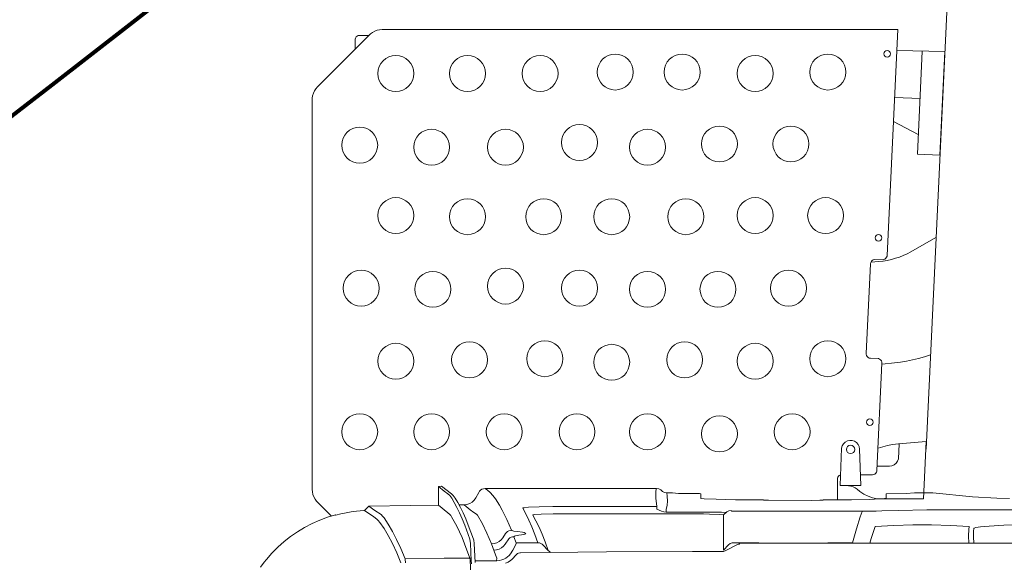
# Model space of a CAD drawing. Header units: millimetres. Extents: x 2204655785 to 2205143108, y 485765510 to 486291538.
# Tile 82 of 156: x 2204984770 to 2204985919, y 486157325 to 486157959. Entities that reach past the tile are written whole.
import ezdxf
from ezdxf.enums import TextEntityAlignment as Align
from ezdxf.lldxf.tags import DXFTag

# ---------------------------------------------------------------- set-up
doc = ezdxf.new("R2010")
doc.units = ezdxf.units.MM
doc.linetypes.add('DASHED2', pattern=[9.525, 6.35, -3.175])
for name, color, linetype in [('206ППР Панелевоз', 7, 'Continuous'), ('ППР_Автокран СКАТ-40', 7, 'Continuous'), ('ППР_Автокран_Опасная зона', 1, 'Continuous'), ('ППР_Автокран_Стрела', 7, 'Continuous'), ('ППР_Автокран_Стрела_15м', 7, 'Continuous'), ('ППР_Опасная зона от крана', 1, 'Continuous'), ('ППР_Разрез', 5, 'Continuous'), ('ППР_СКЛАД №2', 7, 'Continuous'), ('ППР_Стрела', 7, 'Continuous')]:
    doc.layers.add(name, color=color, linetype=linetype)
doc.styles.add('ППРк_М1-1', font='GOST_Common Italic.ttf', dxfattribs={"height": 800})
doc.styles.add('ППРк_М1-1кран', font='GOST_Common Italic.ttf', dxfattribs={"width": 0.8, "height": 600})
tags = doc.linetypes.add('опасная зона_Кран', pattern='A,30,-8,4,-8,30,-8,4,-8,30,-8,4,[230,Bbox.shx,S=2.5,R=0,X=0,Y=-10],-6', length=148).pattern_tags.tags
tags[24] = DXFTag(74, 5)

# ---------------------------------------------------------------- blocks, each defined once
blk = doc.blocks.new('*U374')
at = {"layer": 'ППР_Опасная зона от крана', "linetype": 'опасная зона_Кран', "lineweight": 80, "ltscale": 100}
blk.add_arc((29475, 0), 54570, 270, 90, dxfattribs=at)
at = {"style": 'ППРк_М1-1', "width": 0.8}
for tag, p, height, flags in [('ОПАСНАЯ_ЗОНА', (25480.86, 21929.55), 800, 1), ('ОТЛЕТ_ГРУЗА', (25413.72, 20678.22), 800, 1), ('Кол-во_элементов', (2695.66, -1978.25), 1200, 8)]:
    blk.add_attdef(tag, p, '', height=height, dxfattribs=dict(at, flags=flags))
at = {"style": 'ППРк_М1-1', "width": 0.8, "flags": 8}
blk.add_attdef('МАРКА_КРАНА', text='', height=1200, dxfattribs=at).set_placement((8837.5, 818.17), align=Align.CENTER)
blk.add_attdef('ВЫСОТА', text='', height=1200, dxfattribs=at).set_placement((9134.89, -8454.02), align=Align.MIDDLE_CENTER)
at = {"layer": 'Defpoints', "style": 'ППРк_М1-1', "width": 0.8, "flags": 1}
for tag, p in [('МАКСИМАЛЬНАЯ_ДЛИНА_ГРУЗА', (25470.43, 19233.22)), ('ШИРИНА_ГРУЗА', (25397.01, 17803.51))]:
    blk.add_attdef(tag, p, '', height=800, dxfattribs=at)
at = {"layer": 'ППР_Разрез', "style": 'ППРк_М1-1кран', "width": 0.8, "flags": 8}
for tag, p in [('РАЗРЕЗ2', (-1027.85, 55181.17)), ('РАЗРЕЗ', (-1731.87, -54129.29))]:
    blk.add_attdef(tag, p, '', height=800, dxfattribs=at)
at = {"layer": 'ППР_Стрела', "style": 'ППРк_М1-1кран', "width": 0.8, "flags": 8}
for tag, p in [('ВЫСОТА_КРЮКА_ГОРИЗ', (-22781.64, 24557.61)), ('ВЫСОТА_КРЮКА_НАКЛ', (-23522.06, 23711.4)), ('ГАБАРИТ_СТРЕЛЫ', (-25019.84, 21408.72)), ('ВЫЛЕТ', (-19745.38, 16966.54))]:
    blk.add_attdef(tag, p, '', height=800, rotation=317, dxfattribs=at)
blk = doc.blocks.new('*U778')
at = {"layer": 'ППР_Автокран_Опасная зона', "color": 1, "linetype": 'опасная зона_Кран', "lineweight": 80, "ltscale": 100}
blk.add_arc((-3.65, 4.56), 29000, 319.788537, 219.788112, dxfattribs=at)
at = {"layer": 'ППР_Автокран_Стрела', "lineweight": 50}
blk.add_arc((-3.65, 4.56), 18000, 319.786841, 219.78643, dxfattribs=at)
at = {"layer": 'ППР_Автокран_Стрела_15м', "linetype": 'DASHED2', "lineweight": 35}
blk.add_arc((0.22, 1.42), 15000, 319.786203, 219.767437, dxfattribs=at)
blk = doc.blocks.new('*U789')
at = {"layer": '206ППР Панелевоз', "lineweight": 5}
for p, q in [((13.6, 771.2), (13.6, 2136.3)), ((-25.4, 1879.3), (-25.4, 1028.3)), ((-7.2, 1080.1), (-7.8, 1105)), ((-39, 1071.7), (-38.4, 1086.7)), ((-40.6, 1043.2), (-39, 1071.7)), ((-6.3, 1062.9), (-7.2, 1080.1)), ((-5.4, 1052.8), (-6.3, 1062.9)), ((-95.9, 989.1), (-1370.6, 1049.4)), ((-4.5, 1047.2), (-5.4, 1052.8)), ((-3.8, 1045.3), (-4.5, 1047.2)), ((-44.9, 996.9), (-40.6, 1043.2)), ((-5.9, 1039.6), (-7.1, 1017.7)), ((-2.4, 1039.2), (-5.9, 1039.6)), ((-3.5, 1045), (-3.8, 1045.3)), ((-0.3, 1044.6), (-3.5, 1045)), ((5.3, 1038.8), (-2.4, 1039.2)), ((6.4, 1044.5), (-0.3, 1044.6)), ((13.6, 1039.1), (5.3, 1038.8)), ((13.6, 1044.8), (6.4, 1044.5)), ((-25.4, 1028.3), (-25.2, 990.2)), ((-7.1, 1017.7), (-7.7, 995.7)), ((-561.6, 955.2), (-560.2, 1011.1)), ((-560.2, 1011.1), (-439.3, 1005.3)), ((-439.3, 1005.3), (-440.6, 979.1)), ((-343.1, 1000.7), (-326.4, 971.3)), ((-206.1, 994.3), (-203.9, 987.4)), ((-102.2, 957), (-105, 989.4)), ((-105, 989.4), (-37.9, 986.2)), ((-44.9, 975.5), (-44.9, 996.9)), ((-25.2, 990.2), (-24.6, 956.8)), ((-7.7, 995.7), (-7.7, 973.7)), ((-440.6, 979.1), (-560.8, 984.8)), ((-560.8, 984.8), (-560.8, 984.8)), ((-560.8, 984.8), (-560.8, 984.4)), ((-505.4, 982.2), (-506.8, 952.6)), ((-463.5, 979.9), (-478.6, 951.2)), ((-203.9, 987.4), (-201.9, 980.5)), ((-201.9, 980.5), (-200.3, 973.5)), ((-37.9, 986.2), (-37.9, 937.5)), ((-326.4, 971.3), (-324.2, 967.1)), ((-324.2, 967.1), (-322.2, 962.6)), ((-200.3, 973.5), (-198.9, 966.5)), ((-198.9, 966.5), (-197.7, 959.4)), ((-44.2, 965.9), (-44.9, 975.5)), ((-44.1, 942.4), (-44.2, 965.9)), ((-7.7, 973.7), (-7.1, 951.7)), ((-322.2, 943.8), (-586, 956.3)), ((-586, 956.3), (-586, 354.1)), ((-322.2, 962.6), (-320.4, 958.1)), ((-320.4, 958.1), (-318.9, 953.4)), ((-197.7, 959.4), (-196.7, 952.2)), ((-84.8, 956.8), (-102.3, 957.7)), ((-101.4, 950.1), (-102.2, 957)), ((-82, 955.9), (-84.8, 956.8)), ((-79.6, 954.2), (-82, 955.9)), ((-77.8, 952), (-79.6, 954.2)), ((-24.6, 956.8), (-24, 937.7)), ((-321.5, 943.7), (-322.2, 943.8)), ((-320.2, 943.1), (-321.5, 943.7)), ((-319, 942.2), (-320.2, 943.1)), ((-318.9, 953.4), (-317.6, 948.7)), ((-317.6, 948.7), (-316.5, 943.9)), ((-316.5, 943.9), (-315.6, 939.1)), ((-196.7, 952.2), (-195.4, 937.8)), ((-100.3, 944.3), (-101.4, 950.1)), ((-98.9, 938.7), (-100.3, 944.3)), ((-76.6, 949.3), (-77.8, 952)), ((-76.2, 946.5), (-76.6, 949.3)), ((-76.2, 932), (-76.2, 946.5)), ((-7.1, 951.7), (-5.9, 929.8)), ((-318, 941), (-319, 942.2)), ((-317.4, 939.6), (-318, 941)), ((-317.6, 929.1), (-317.2, 938.2)), ((-317.2, 938.2), (-317.4, 939.6)), ((-315.6, 939.1), (-315, 934.2)), ((-315, 934.2), (-314.3, 924.7)), ((-201.8, 933.5), (-202.2, 924.3)), ((-201.3, 934.9), (-201.8, 933.5)), ((-200.4, 936.1), (-201.3, 934.9)), ((-199.2, 937), (-200.4, 936.1)), ((-197.8, 937.6), (-199.2, 937)), ((-196.3, 937.7), (-197.8, 937.6)), ((-71.2, 931.8), (-196.3, 937.7)), ((-195.4, 937.8), (-195.4, 937.7)), ((-97.2, 933.1), (-98.9, 938.7)), ((-70.5, 931.7), (-71.2, 931.8)), ((-69.1, 931.2), (-70.5, 931.7)), ((-67.9, 930.4), (-69.1, 931.2)), ((-38.7, 942.4), (-44.1, 942.4)), ((-38.2, 932), (-39.3, 926.6)), ((-38.6, 942.2), (-38.7, 942.4)), ((-38.3, 940.8), (-38.6, 942.2)), ((-37.9, 935.1), (-38.3, 940.8)), ((-37.9, 937.5), (-38.2, 932)), ((-37.4, 922.7), (-37.9, 935.1)), ((-24, 937.7), (-23.7, 930.8)), ((-317.2, 927.6), (-317.6, 929.1)), ((-316.5, 926.3), (-317.2, 927.6)), ((-315.4, 925.3), (-316.5, 926.3)), ((-314.1, 924.6), (-315.4, 925.3)), ((-312.6, 924.3), (-314.1, 924.6)), ((-207.7, 919.3), (-312.6, 924.3)), ((-205.5, 919.7), (-207, 919.4)), ((-204.2, 920.5), (-205.5, 919.7)), ((-203.2, 921.5), (-204.2, 920.5)), ((-202.5, 922.9), (-203.2, 921.5)), ((-202.2, 924.3), (-202.5, 922.9)), ((-67, 929.3), (-67.9, 930.4)), ((-66.4, 928), (-67, 929.3)), ((-66.2, 926.5), (-66.4, 928)), ((-66.2, 912.6), (-66.2, 926.5)), ((-41.1, 921.4), (-43.5, 916.4)), ((-39.3, 926.6), (-41.1, 921.4)), ((-37.1, 902.2), (-37.4, 922.7)), ((-23.7, 930.8), (-23.7, 762)), ((-5.9, 929.8), (8.1, 925.1)), ((8.1, 925.1), (13.6, 923.4)), ((-207, 919.4), (-207.7, 919.3)), ((-101.5, 909.7), (-103.7, 907.9)), ((-99, 910.9), (-101.5, 909.7)), ((-96.2, 911.4), (-99, 910.9)), ((-53.6, 912.9), (-96.2, 911.4)), ((-53.6, 889), (-53.6, 912.9)), ((-53.6, 912.9), (-53.6, 912.9)), ((-49.2, 908.7), (-50.8, 906.4)), ((-46.6, 911.9), (-49.2, 908.7)), ((-43.5, 916.4), (-46.6, 911.9)), ((-23.2, 914.6), (-23.7, 914.6)), ((-17.1, 912.3), (-23.2, 914.6)), ((-3.1, 907.8), (-17.1, 912.3)), ((-106.2, 902.9), (-106.3, 900)), ((-106.3, 900), (-105.7, 897.3)), ((-105.3, 905.5), (-106.2, 902.9)), ((-105.7, 897.3), (-104.4, 894.8)), ((-103.7, 907.9), (-105.3, 905.5)), ((-53.4, 898.6), (-53.6, 895.8)), ((-52.9, 901.3), (-53.4, 898.6)), ((-52, 903.9), (-52.9, 901.3)), ((-50.8, 906.4), (-52, 903.9)), ((-37, 869.1), (-37.1, 902.2)), ((13.2, 903.3), (-3.1, 907.8)), ((13.2, 874.3), (13.2, 903.3)), ((-104.4, 894.8), (-102.4, 892.7)), ((-102.4, 892.7), (-100, 891.3)), ((-100, 891.3), (-97.3, 890.5)), ((-97.3, 890.5), (-53.6, 889)), ((-65.8, 888.8), (-66, 889.4)), ((-65.2, 887.8), (-65.8, 888.8)), ((-64.4, 886.9), (-65.2, 887.8)), ((-63.3, 886.2), (-64.4, 886.9)), ((-62.2, 885.8), (-63.3, 886.2)), ((-61, 885.7), (-62.2, 885.8)), ((-37, 885.7), (-61, 885.7)), ((13.6, 873.8), (13.2, 874.3)), ((-36.7, 869.1), (-37, 869.1)), ((-36.6, 868.4), (-36.7, 869.1)), ((-36.4, 865), (-36.6, 868.4)), ((-36.3, 855.2), (-36.4, 865)), ((-36.4, 805.1), (-36.3, 855.2)), ((-36.7, 799.4), (-36.4, 805.1)), ((-37.1, 766.6), (-37, 799.4)), ((-37, 799.4), (-36.7, 799.4)), ((13.2, 794.1), (13.6, 794.6)), ((13.2, 764.2), (13.2, 794.1)), ((14.7, 771.2), (13.6, 771.2)), ((14.9, 769.9), (14.7, 771.2)), ((-37.5, 744.1), (-37.1, 766.6)), ((-23.7, 762), (-24.5, 761.5)), ((-24.5, 761.5), (-24.1, 758.9)), ((-24.1, 758.9), (-22.9, 756.5)), ((13.3, 762.9), (13.2, 764.2)), ((14.1, 760.4), (13.3, 762.9)), ((15.6, 758.3), (14.1, 760.4)), ((15.5, 768.2), (14.9, 769.9)), ((22.4, 755.5), (15.5, 768.2)), ((-22.9, 756.5), (-19.2, 752.7)), ((-22.7, 737.2), (-22.4, 750.3)), ((-22.4, 750.3), (-22.1, 755.1)), ((-22.1, 755.1), (-22, 755.5)), ((-19.9, 748.2), (-20.3, 736.5)), ((-19.4, 752.4), (-19.9, 748.2)), ((-19.2, 752.7), (-19.4, 752.4)), ((-19.2, 752.7), (21.4, 752.7)), ((22, 752.7), (15.6, 758.3)), ((21.4, 752.7), (22, 752.7)), ((23.3, 752.8), (22.4, 755.5)), ((23.6, 750), (23.3, 752.8)), ((23.5, 716.5), (23.6, 750)), ((-38.1, 730.1), (-37.5, 744.1)), ((-22.7, 685.9), (-22.7, 737.2)), ((-20.3, 736.5), (-20.4, 729.2)), ((-44.3, 700.3), (-44.2, 724.6)), ((-44.2, 724.6), (-44.1, 726.1)), ((-44.1, 726.1), (-38.7, 726.1)), ((-38.7, 726.1), (-38.6, 726.2)), ((-38.6, 726.2), (-38.1, 730.1)), ((-20.4, 729.2), (-20.4, 553.6)), ((23.9, 616), (23.5, 716.5)), ((-44.9, 693), (-44.3, 700.3)), ((-44.9, 686.4), (-44.9, 693)), ((-49.6, 677), (-48.4, 679.3)), ((-48.4, 679.3), (-46.5, 681.5)), ((-46.5, 681.5), (-45.3, 683.8)), ((-45.3, 683.8), (-44.9, 686.4)), ((-41, 687), (-44.9, 686.4)), ((-35.5, 687.2), (-41, 687)), ((-30.7, 686.8), (-35.5, 687.2)), ((-25.5, 685.9), (-30.7, 686.8)), ((-26.2, 674.9), (-23.8, 680.1)), ((-22.7, 685.9), (-25.5, 685.9)), ((-25.5, 685.9), (-25.5, 685.9)), ((-23.8, 680.1), (-23, 682.9)), ((-23, 682.9), (-22.7, 685.9)), ((-50, 674.4), (-49.6, 677)), ((-50, 674.4), (-47.5, 673.8)), ((-50, 474.3), (-50, 674.4)), ((-47.5, 673.8), (-43.9, 673.6)), ((-43.9, 673.6), (-38.8, 673.8)), ((-38.8, 673.8), (-29, 674.9)), ((-29, 674.9), (-26.2, 674.9)), ((-29, 674.9), (-29, 553.5)), ((24.8, 515.5), (23.9, 616)), ((-29, 553.5), (-28.8, 537.3)), ((-20.4, 553.6), (-20.1, 539.6)), ((-4.9, 537.3), (3.3, 540.8)), ((3.3, 540.8), (12.3, 544.4)), ((12.3, 544.4), (22.1, 547.9)), ((13.9, 539.4), (14.9, 541)), ((14.9, 541), (15.5, 541.8)), ((15.5, 541.8), (22.1, 548)), ((15.5, 541.8), (15.5, 541.8)), ((22.1, 547.9), (23.6, 549.5)), ((23.6, 549.5), (24.4, 550.8)), ((-28.8, 537.3), (-28.2, 524.8)), ((-20.1, 539.6), (-19.6, 532.5)), ((-19.6, 532.5), (-19.3, 530.4)), ((-19.3, 530.4), (-19.1, 530.2)), ((-19.1, 530.2), (-12.4, 533.7)), ((-19.1, 530.2), (-19.1, 530.2)), ((-13.3, 525.4), (-5.2, 528.9)), ((-12.4, 533.7), (-4.9, 537.3)), ((-5.2, 528.9), (3.6, 532.4)), ((3.6, 532.4), (13.2, 535.9)), ((13.2, 535.9), (13.3, 537.7)), ((13.2, 535.9), (13.2, 510.5)), ((13.3, 537.7), (13.9, 539.4)), ((-28.2, 524.8), (-27.7, 519.9)), ((-27.7, 519.9), (-27.4, 518.8)), ((-27.4, 518.8), (-27.3, 518.5)), ((-27.3, 518.5), (-27.2, 518.5)), ((-27.2, 518.5), (-20.6, 522)), ((-20.6, 522), (-13.3, 525.4)), ((0.2, 512.1), (1, 518)), ((1, 518), (1.4, 519.9)), ((1.4, 519.9), (1.9, 521.1)), ((1.9, 521.1), (2.3, 521.7)), ((2.3, 521.7), (2.8, 521.5)), ((2.8, 521.5), (3.2, 520.6)), ((3.2, 520.6), (4.1, 516.7)), ((-1, 505.5), (-0.4, 507.8)), ((-0.4, 507.8), (0.2, 512.1)), ((4.1, 516.7), (4.5, 513.7)), ((4.5, 513.7), (4.5, 513.7)), ((4.5, 513.7), (5.1, 509.9)), ((5.1, 509.9), (5.5, 508.8)), ((5.5, 508.8), (5.8, 508.1)), ((5.8, 508.1), (6.1, 508)), ((13.2, 510.5), (6.1, 507.9)), ((6.1, 508), (6.3, 506.3)), ((6.3, 506.3), (6.8, 504.7)), ((14.4, 510.5), (13.2, 510.5)), ((21.9, 506.6), (14.4, 510.5)), ((26, 504), (21.9, 506.6)), ((24.9, 514.8), (24.8, 515.5)), ((25.2, 513.4), (24.9, 514.8)), ((25.9, 512.1), (25.2, 513.4)), ((26.8, 511), (25.9, 512.1)), ((32.7, 505.4), (26.8, 511)), ((26.8, 511), (26.8, 511)), ((-24.7, 494.4), (-30.5, 491.1)), ((-13.9, 499.8), (-24.7, 494.4)), ((-1.3, 505.1), (-13.9, 499.8)), ((-1.3, 505.1), (-1, 505.5)), ((-1.1, 503.4), (-1.3, 505.1)), ((-0.6, 501.9), (-1.1, 503.4)), ((0.2, 500.4), (-0.6, 501.9)), ((1.2, 499.1), (0.2, 500.4)), ((2.5, 498.1), (1.2, 499.1)), ((7.3, 495), (2.5, 498.1)), ((6.8, 504.7), (7.6, 503.2)), ((9.7, 493), (7.3, 495)), ((7.6, 503.2), (8.7, 502)), ((8.7, 502), (14.7, 497.9)), ((14.7, 497.9), (17.2, 495.9)), ((17.2, 495.9), (19.2, 493.5)), ((27.9, 502.3), (26, 504)), ((29.7, 500.4), (27.9, 502.3)), ((31.1, 498.5), (29.7, 500.4)), ((32.3, 496.3), (31.1, 498.5)), ((33.3, 493.8), (32.3, 496.3)), ((33.9, 504.1), (32.7, 505.4)), ((32.7, 505.4), (32.7, 505.4)), ((35.8, 501.4), (33.9, 504.1)), ((37.1, 498.3), (35.8, 501.4)), ((-42.1, 483.4), (-45.4, 480.3)), ((-37.9, 486.5), (-42.1, 483.4)), ((-30.5, 491.1), (-37.9, 486.5)), ((11.7, 490.6), (9.7, 493)), ((13.2, 487.9), (11.7, 490.6)), ((14.2, 484.9), (13.2, 487.9)), ((14.5, 481.8), (14.2, 484.9)), ((14.5, 481.8), (27.3, 486.6)), ((19.2, 493.5), (20.7, 490.7)), ((20.7, 490.7), (21.6, 487.7)), ((21.6, 487.7), (21.9, 484.6)), ((27.3, 486.6), (31.1, 487.9)), ((31.1, 487.9), (31.8, 487.9)), ((31.8, 487.9), (33.4, 487.5)), ((34, 491), (33.3, 493.8)), ((33.4, 487.5), (34, 487.5)), ((34.3, 487.9), (34, 491)), ((34, 487.5), (34.3, 487.9)), ((34.3, 462.4), (34.3, 487.9)), ((-48.3, 477), (-50, 474.3)), ((-49.8, 472.3), (-50, 474.3)), ((-49.2, 470.6), (-49.8, 472.3)), ((-45.4, 480.3), (-48.3, 477)), ((-8.8, 471.2), (2, 476.5)), ((2, 476.5), (14.5, 481.8)), ((-48.1, 468.9), (-49.2, 470.6)), ((-46.9, 467.8), (-48.1, 468.9)), ((-45.6, 466.9), (-46.9, 467.8)), ((-39.4, 463.6), (-45.6, 466.9)), ((-36.6, 461.7), (-39.4, 463.6)), ((-34.2, 459.2), (-36.6, 461.7)), ((-25.4, 456.7), (-22, 461.3)), ((-22, 461.3), (-20.1, 464.1)), ((-20.1, 464.1), (-19, 465.3)), ((-19, 465.3), (-8.8, 471.2)), ((9.1, 460.8), (-7.5, 454.7)), ((10, 461), (9.1, 460.8)), ((14.2, 461.4), (10, 461)), ((36.4, 462.6), (14.2, 461.4)), ((-32.5, 456.3), (-34.2, 459.2)), ((-31.4, 453.1), (-32.5, 456.3)), ((-31, 449.7), (-31.4, 453.1)), ((-31, 449.7), (-25.4, 456.7)), ((-31, 443.9), (-31, 449.7)), ((-21.7, 448.6), (-28, 445.6)), ((-14.9, 451.7), (-21.7, 448.6)), ((-7.5, 454.7), (-14.9, 451.7)), ((-14.9, 447.5), (-7.5, 450.5)), ((-7.5, 450.5), (9.1, 456.6)), ((14.5, 450.4), (7.1, 447.4)), ((9.1, 456.6), (14.2, 457.2)), ((14.2, 457.2), (34.4, 458.2)), ((31.1, 456.5), (14.5, 450.4)), ((31.2, 426.5), (31.1, 458)), ((31.2, 456.6), (31.1, 456.5)), ((31.1, 456.5), (31.1, 456.5)), ((33.5, 456.8), (31.2, 456.6)), ((58, 458.1), (33.5, 456.8)), ((34.4, 458.2), (37.7, 458.6)), ((-41.9, 437.2), (-43.9, 434.9)), ((-40.6, 438.3), (-41.9, 437.2)), ((-38.9, 439.5), (-40.6, 438.3)), ((-33.6, 442.5), (-38.9, 439.5)), ((-38.9, 435.3), (-33.6, 438.3)), ((-28, 445.6), (-33.6, 442.5)), ((-33.6, 438.3), (-28, 441.4)), ((-28, 441.4), (-21.7, 444.4)), ((-21.7, 444.4), (-14.9, 447.5)), ((-6, 441.3), (-16.9, 435.2)), ((0.3, 444.3), (-6, 441.3)), ((7.1, 447.4), (0.3, 444.3)), ((-43.9, 434.9), (-53, 423.5)), ((-52.5, 419.9), (-47.2, 426.5)), ((-47.2, 426.5), (-43.8, 430.9)), ((-43.8, 430.9), (-41.8, 433.1)), ((-41.8, 433.1), (-40.5, 434.2)), ((-40.5, 434.2), (-38.9, 435.3)), ((-21.7, 430.8), (-30.5, 419.9)), ((-19.8, 433), (-21.7, 430.8)), ((-18.5, 434.1), (-19.8, 433)), ((-16.9, 435.2), (-18.5, 434.1)), ((-16.9, 435.2), (-16.9, 435.2)), ((31.9, 380.8), (31.2, 426.5)), ((-53, 423.5), (-52.5, 419.9)), ((-30.5, 419.9), (-52.5, 419.9)), ((-30.2, 387.3), (-30.5, 419.9)), ((-29.4, 338.5), (-30.2, 387.3)), ((20.1, 375.9), (31.9, 380.8)), ((32.3, 380.9), (31.9, 380.8)), ((36.5, 381.2), (32.3, 380.9)), ((-0.1, 366.1), (9.5, 371)), ((9.5, 371), (20.1, 375.9)), ((14.1, 366.2), (24.8, 371.2)), ((24.8, 371.2), (36.8, 376.1)), ((-15.8, 356.3), (-8.5, 361.2)), ((-8.5, 361.2), (-0.1, 366.1)), ((-3.4, 356.3), (4.8, 361.3)), ((4.8, 361.3), (14.1, 366.2)), ((-586, 354.1), (-586, 354.1)), ((-586, 354.1), (-585.8, 351.1)), ((-585.8, 351.1), (-585.2, 348.2)), ((-585.2, 348.2), (-584.1, 345.4)), ((-584.1, 345.4), (-582.7, 342.8)), ((-29.4, 338.5), (-24.5, 345.6)), ((-24.5, 345.6), (-19.6, 352.8)), ((-19.6, 352.8), (-18, 354.5)), ((-18, 354.5), (-15.8, 356.3)), ((-17.1, 344.2), (-14.5, 347.8)), ((-14.5, 347.8), (-12.9, 349.6)), ((-12.9, 349.6), (-10.6, 351.4)), ((-10.6, 351.4), (-3.4, 356.3)), ((-582.7, 342.8), (-580.9, 340.4)), ((-580.9, 340.4), (-579.9, 339.3)), ((-579.9, 339.3), (-519.1, 278.6)), ((-579.2, 338.6), (-579.2, 327.7)), ((-24.5, 333.5), (-29.4, 338.5)), ((-24.5, 333.5), (-17.1, 344.2)), ((-24.5, 332.8), (-24.5, 333.5)), ((-579.2, 327.7), (-579, 326.2)), ((-579, 326.2), (-578.4, 324.8)), ((-578.4, 324.8), (-577.4, 323.7)), ((-577.4, 323.7), (-576.1, 322.9)), ((-576.1, 322.9), (-574.7, 322.5)), ((-574.7, 322.5), (-563, 322.4)), ((-23.7, 324.1), (-24.5, 332.8)), ((-22.8, 318), (-23.7, 324.1)), ((-21.7, 311.9), (-22.8, 318)), ((-20.4, 305.8), (-21.7, 311.9)), ((-18.9, 299.9), (-20.4, 305.8)), ((-19.5, 299.7), (-18.9, 299.9)), ((-16.6, 290.4), (-19.5, 299.7)), ((-34.2, 278.6), (-18, 294.8)), ((-13.2, 281.2), (-16.6, 290.4)), ((-519.1, 278.6), (-516.8, 276.6)), ((-516.8, 276.6), (-514.3, 275)), ((-37.7, 275.8), (-35.3, 277.6)), ((-35.3, 277.6), (-34.2, 278.6)), ((-9.2, 272.3), (-13.2, 281.2)), ((-514.3, 275), (-511.6, 273.8)), ((-511.6, 273.8), (-508.7, 272.9)), ((-508.7, 272.9), (-505.8, 272.5)), ((-505.8, 272.5), (-504.3, 272.4)), ((-504.3, 272.4), (-49.1, 272.4)), ((-49.1, 272.4), (-46.1, 272.6)), ((-46.1, 272.6), (-43.2, 273.3)), ((-43.2, 273.3), (-40.4, 274.3)), ((-40.4, 274.3), (-37.7, 275.8)), ((-4.7, 263.6), (-9.2, 272.3)), ((0.4, 255.3), (-4.7, 263.6)), ((5.9, 247.2), (0.4, 255.3)), ((11.9, 239.5), (5.9, 247.2)), ((18.4, 232.2), (11.9, 239.5)), ((25.4, 225.3), (18.4, 232.2)), ((32.7, 218.9), (25.4, 225.3)), ((35.7, 216.5), (32.7, 218.9)), ((41.9, 211.9), (35.7, 216.5))]:
    blk.add_line(p, q, dxfattribs=at)
for centre, radius in [((-557.7, 943.8), 3.83), ((-342.7, 933.6), 3.83), ((-127.6, 923.4), 3.83), ((-95.8, 901), 4.88), ((-536.4, 874.5), 21), ((-368.8, 871.9), 21), ((-201.7, 874.5), 21), ((-452.4, 831.4), 21), ((-116.4, 832.7), 21), ((-284, 828.5), 21), ((-534.7, 789.6), 21), ((-368.8, 789.6), 21), ((-198.7, 789.6), 21), ((-452.4, 747.9), 21), ((-282.7, 746.2), 21), ((-113.9, 747.9), 21), ((-536.4, 704.4), 21), ((-367.5, 708.6), 21), ((-200.4, 707.3), 21), ((-448.6, 663.9), 21), ((-282.7, 663.9), 21), ((-116.4, 663.9), 21), ((-536.4, 626.3), 21), ((-367.5, 622.1), 21), ((-197.5, 622.1), 21), ((-454.1, 584.5), 21), ((-284, 584.5), 21), ((-116.4, 581.6), 21), ((-367.5, 542.7), 21), ((-201.7, 544), 21), ((-534.7, 538.5), 21), ((-448.6, 498), 21), ((-286.5, 498), 21), ((-116.4, 496.7), 21), ((-534.7, 453.7), 21), ((-367.5, 453.7), 21), ((-200.4, 456.2), 21), ((-448.6, 411.9), 21), ((-282.7, 413.2), 21), ((-116.4, 411.9), 21), ((-534.7, 370.1), 21), ((-368.8, 370.1), 21), ((-198.7, 370.1), 21), ((-451.1, 327.9), 21), ((-284, 329.6), 21), ((-116.4, 327.9), 21)]:
    blk.add_circle(centre, radius, dxfattribs=at)
blk = doc.blocks.new('Бортовой панелевоз')
at = {"layer": 'ППР_СКЛАД №2'}
blk.add_blockref('*U789', (26722.3, 14240.3), dxfattribs=at)

msp = doc.modelspace()

# ---------------------------------------------------------------- block references
msp.add_blockref('*U374', (2204954762.1, 486208475.8))

# ---------------------------------------------------------------- next in the draw order: block references
at = {"layer": 'ППР_Автокран СКАТ-40', "rotation": 180}
msp.add_blockref('*U778', (2204992903.8, 486169018.3), dxfattribs=at)

# ---------------------------------------------------------------- next in the draw order: block references
at = {"layer": 'ППР_Автокран СКАТ-40', "rotation": 270}
msp.add_blockref('*U778', (2204967067.2, 486180827.7), dxfattribs=at)

# ---------------------------------------------------------------- next in the draw order: block references
at = {"rotation": 270}
msp.add_blockref('Бортовой панелевоз', (2204970598.4, 486184083.4), dxfattribs=at)

doc.saveas('drawing.dxf')
